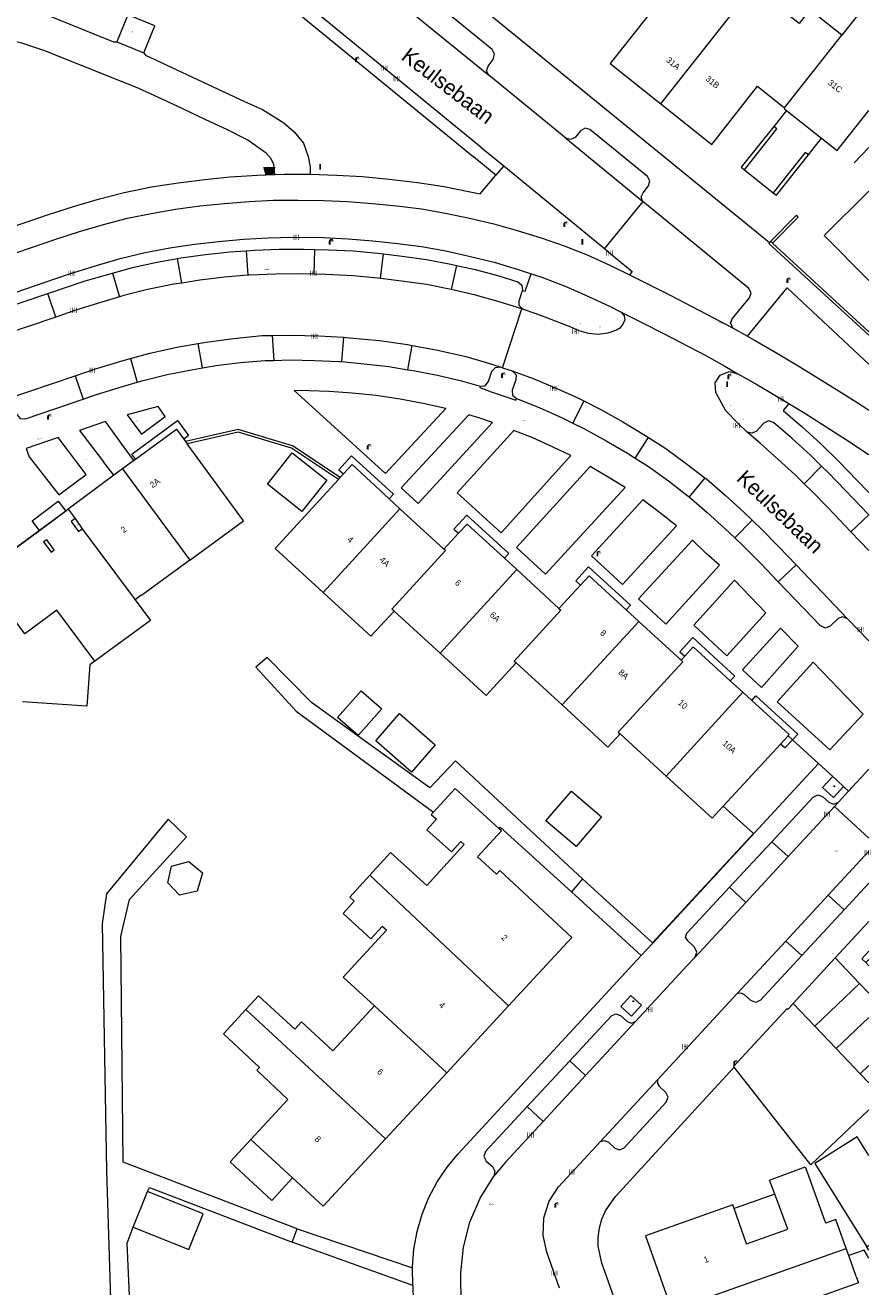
# Model space of a CAD drawing. Header units: metres. Extents: x 197457 to 198138, y 353986 to 354984.
# Tile 172 of 217: x 198069 to 198138, y 354484 to 354586. Entities that reach past the tile are written whole.
import ezdxf
from ezdxf.enums import TextEntityAlignment as Align

# ---------------------------------------------------------------- set-up
doc = ezdxf.new("R2010")
doc.units = ezdxf.units.M
doc.header["$MEASUREMENT"] = 0
for name, color, linetype, lineweight, true_color in [('afsluitpaal', 7, 'Continuous', 0, 0xde7233), ('afvalbak', 7, 'Continuous', 0, 0x6a2d14), ('elektrakast', 7, 'Continuous', 0, 0x104b6e), ('kolk', 7, 'Continuous', 0, 0x104b6e), ('lichtmast', 7, 'Continuous', 0, 0x104b6e), ('verkeersbordpaal', 7, 'Continuous', 0, 0x104b6e)]:
    doc.layers.add(name, color=color, linetype=linetype, lineweight=lineweight, true_color=true_color)
for name, color, linetype, lineweight in [('bijgebouw', 1, 'Continuous', 13), ('dakrand bijgebouw', 1, 'Continuous', 13), ('Grens gebouw op maaiveld onder overbouw', 1, 'Continuous', 13), ('grens individueel parkeervak', 7, 'Continuous', 0), ('Grens maaiveld', 253, 'Continuous', 0), ('grens WOZ object', 7, 'Continuous', 0), ('heg geen IMGeo', 7, 'Continuous', 0), ('hoofdgebouw', 1, 'Continuous', 0), ('Hoogtepunt', 7, 'Continuous', 0), ('huisnummerreeks BGT', 7, 'Continuous', 0), ('kant muur', 30, 'Continuous', 0), ('kant verharding', 7, 'Continuous', 0), ('muur breder dan 30cm', 30, 'Continuous', 0), ('openbare ruimte label tekst', 7, 'Continuous', 0), ('overbouw', 1, 'Continuous', 13), ('pand op maaiveld kenmerkpunt multivlak', 7, 'Continuous', 0), ('raster geen IMGeo', 7, 'Continuous', 0), ('schutting geen IMGeo', 7, 'Continuous', 0), ('tussenmuur', 1, 'Continuous', 13), ('vlakafsluiter', 1, 'Continuous', 0), ('waterleidingput', 132, 'Continuous', 0), ('weginrichtingselement', 7, 'Continuous', 0)]:
    doc.layers.add(name, color=color, linetype=linetype, lineweight=lineweight)
doc.styles.add('Style-STANDARD', font='STANDARD.shx')
doc.styles.add('Style-WORKING', font='WORKING.shx')

# ---------------------------------------------------------------- blocks, each defined once
blk = doc.blocks.new('afsluitpaal')
at = {"layer": 'afsluitpaal', "linetype": 'Continuous', "lineweight": 0, "true_color": 0xbd2877}
blk.add_hatch(color=232, dxfattribs=at).paths.add_polyline_path([(0.2, 0.6, 1), (-0.1, 0.6), (-0.1, 0.1), (-0.3, 0.1), (-0.3, -0.1), (0, -0.1, -0.414214), (-0.1, 0, -1), (0.1, 0, -0.414214), (0, -0.1), (0.3, -0.1), (0.3, 0.1), (0.2, 0.1)])
at = {"layer": 'afsluitpaal', "linetype": 'Continuous', "lineweight": 0, "true_color": 0x681648}
blk.add_hatch(color=219, dxfattribs=at).paths.add_polyline_path([(0.1, 0, 1), (-0.1, 0, 1)])
blk = doc.blocks.new('bak')
at = {"layer": 'afvalbak', "linetype": 'Continuous', "lineweight": 0, "true_color": 0xbd2877}
h = blk.add_hatch(color=232, dxfattribs=at)
h.paths.add_polyline_path([(-0.32, -0.28), (-0.5, 0.4), (0.5, 0.4), (0.32, -0.28)])
edge = h.paths.add_edge_path(flags=16)
edge.add_arc((0, 0), 0.1, 0, 360)
at = {"layer": 'afvalbak', "linetype": 'Continuous', "lineweight": 0, "true_color": 0x681648}
blk.add_hatch(color=219, dxfattribs=at).paths.add_polyline_path([(0.1, 0, 1), (-0.1, 0, 1)])
blk = doc.blocks.new('kolk')
at = {"layer": 'kolk', "linetype": 'Continuous', "lineweight": 0, "true_color": 0xbd2877}
for points in [[(-0.49, -0.43), (-0.49, 0), (-0.49, 0.42), (-0.4, 0.42), (-0.4, 0), (-0.4, -0.43)], [(-0.19, -0.43), (-0.19, 0), (-0.19, 0.42), (-0.11, 0.42), (-0.11, 0), (-0.11, -0.43)], [(0.11, -0.43), (0.11, 0), (0.11, 0.42), (0.19, 0.42), (0.19, 0), (0.19, -0.43)], [(0.4, -0.43), (0.4, 0), (0.4, 0.42), (0.49, 0.42), (0.49, 0), (0.49, -0.43)]]:
    blk.add_hatch(color=232, dxfattribs=at).paths.add_polyline_path(points)
at = {"layer": 'kolk', "linetype": 'Continuous', "lineweight": 0, "true_color": 0x681648}
blk.add_hatch(color=219, dxfattribs=at).paths.add_polyline_path([(0.1, 0, 1), (-0.1, 0, 1)])
blk = doc.blocks.new('kast_1')
at = {"layer": 'elektrakast', "linetype": 'Continuous', "lineweight": 0, "true_color": 0xbd2877}
h = blk.add_hatch(color=232, dxfattribs=at)
edge = h.paths.add_edge_path()
edge.add_arc((0, 0), 0.1, 0, 360)
edge.add_line((0, -0.1), (0.3, -0.1))
edge.add_line((0.3, -0.1), (0.3, 0.5))
edge.add_line((0.3, 0.5), (-0.3, 0.5))
edge.add_line((-0.3, 0.5), (-0.3, -0.1))
edge.add_line((-0.3, -0.1), (0, -0.1))
edge = h.paths.add_edge_path(flags=16)
edge.add_arc((-0.2, 0.3), 0.0607, 0, 360)
at = {"layer": 'elektrakast', "linetype": 'Continuous', "lineweight": 0, "true_color": 0x681648}
blk.add_hatch(color=219, dxfattribs=at).paths.add_polyline_path([(-0.1, 0, 1), (0.1, 0, 1)])
at = {"layer": 'elektrakast', "color": 232, "linetype": 'Continuous', "lineweight": 0, "true_color": 0xbd2877, "extrusion": (0, 0, -1)}
blk.add_solid([(-0.3, 0.6), (0.3, 0.6), (-0.3, 0.5), (0.3, 0.5)], dxfattribs=at)
blk = doc.blocks.new('lichtmast')
at = {"layer": 'lichtmast', "linetype": 'Continuous', "lineweight": 0, "true_color": 0xbd2877}
for points in [[(0.15, 0.42, -0.344151), (0.3, 0.61), (0.43, 0.64, 0.960861), (0.4, 0.79), (0.1, 0.74, 0.366629), (-0.15, 0.45), (-0.15, -0.1), (0, -0.1, -0.414214), (-0.1, 0, -1), (0.1, 0, -0.414214), (0, -0.1), (0.15, -0.1)], [(0.35, 0.55, 1), (0.3, 0.56), (0.23, 0.32, 1), (0.28, 0.31)], [(0.42, 0.58, 1), (0.38, 0.57), (0.44, 0.33, 1), (0.48, 0.34)], [(0.49, 0.61, 1), (0.45, 0.58), (0.63, 0.4, 1), (0.66, 0.43)]]:
    blk.add_hatch(color=232, dxfattribs=at).paths.add_polyline_path(points)
at = {"layer": 'lichtmast', "linetype": 'Continuous', "lineweight": 0, "true_color": 0x681648}
blk.add_hatch(color=219, dxfattribs=at).paths.add_polyline_path([(-0.1, 0, 1), (0.1, 0, 1)])
blk = doc.blocks.new('waterleidingput')
at = {"layer": 'waterleidingput', "linetype": 'Continuous', "lineweight": 0, "true_color": 0x248bcb}
h = blk.add_hatch(color=142, dxfattribs=at)
edge = h.paths.add_edge_path()
edge.add_spline(control_points=[(0.4, 0), (0.4, 0), (0.4, 0.1), (0.4, 0.2), (0.3, 0.3), (0.1, 0.3), (0, 0.3), (-0.2, 0.3), (-0.3, 0.2), (-0.4, 0.1), (-0.4, 0.1), (-0.4, -0.1), (-0.4, -0.1), (-0.3, -0.2), (-0.3, -0.3), (-0.1, -0.3), (0, -0.3), (0.3, -0.3), (0.4, -0.2), (0.4, -0.1), (0.4, 0), (0.4, 0)], knot_values=[0, 0, 0, 0, 0.060484, 0.060484, 0.178041, 0.178041, 0.295599, 0.295599, 0.413157, 0.413157, 0.498623, 0.498623, 0.584089, 0.584089, 0.669555, 0.669555, 0.808438, 0.808438, 0.94732, 0.94732, 1, 1, 1, 1], degree=3, periodic=0)
edge = h.paths.add_edge_path(flags=16)
edge.add_ellipse((0, 0), major_axis=(0.392, 0), ratio=0.689655, start_angle=0, end_angle=360)
for points in [[(-0.1, -0.1, -0.141608), (-0.1, 0), (-0.1, -0.1), (-0.2, 0.2), (-0.2, 0.2), (-0.1, -0.2), (-0.1, -0.2)], [(0, 0.2), (0, 0.2), (-0.1, 0.1, -0.269854), (0, 0.1)], [(0.2, 0.2), (0.2, 0.2), (0.1, -0.1), (0.1, 0, -0.141608), (0, -0.1), (0.1, -0.2), (0.1, -0.2)]]:
    blk.add_hatch(color=142, dxfattribs=at).paths.add_polyline_path(points)
at = {"layer": 'waterleidingput', "linetype": 'Continuous', "lineweight": 0, "true_color": 0x104b6e}
blk.add_hatch(color=156, dxfattribs=at).paths.add_polyline_path([(0.1, 0, 1), (-0.1, 0, 1)])
blk = doc.blocks.new('paal')
at = {"layer": 'verkeersbordpaal', "linetype": 'Continuous', "lineweight": 0, "true_color": 0xbd2877}
blk.add_hatch(color=232, dxfattribs=at).paths.add_polyline_path([(0.15, 0.8), (-0.15, 0.8), (-0.15, -0.1), (0, -0.1, -0.414214), (-0.1, 0, -1), (0.1, 0, -0.414214), (0, -0.1), (0.15, -0.1)])
at = {"layer": 'verkeersbordpaal', "linetype": 'Continuous', "lineweight": 0, "true_color": 0x681648}
blk.add_hatch(color=219, dxfattribs=at).paths.add_polyline_path([(-0.1, 0, 1), (0.1, 0, 1)])

msp = doc.modelspace()

# ---------------------------------------------------------------- linework, layer by layer
at = {"layer": 'bijgebouw', "linetype": 'Continuous', "lineweight": 13}
msp.add_line((198078.13, 354488.629), (198079.285, 354491.526), dxfattribs=at)
at = {"layer": 'bijgebouw', "linetype": 'Continuous', "lineweight": 13, "flags": 128}
msp.add_lwpolyline([(198078.13, 354488.629), (198082.643, 354486.83), (198083.798, 354489.726), (198079.285, 354491.526)], dxfattribs=at)
at = {"layer": 'dakrand bijgebouw', "linetype": 'Continuous', "lineweight": 13, "flags": 128}
msp.add_lwpolyline([(198137.766, 354494.46), (198136.825, 354495.961), (198133.375, 354493.807), (198137.598, 354487.047)], dxfattribs=at)
at = {"layer": 'Grens gebouw op maaiveld onder overbouw', "linetype": 'Continuous', "lineweight": 13, "flags": 128}
msp.add_lwpolyline([(198075.026, 354534.536), (198071.922, 354538.682), (198069.347, 354536.754), (198067.452, 354539.347), (198065.043, 354537.566), (198063.351, 354539.868)], dxfattribs=at)
at = {"layer": 'grens individueel parkeervak', "linetype": 'Continuous', "lineweight": 0}
for p, q in [((198100.777, 354587.094), (198106.949, 354582.046)), ((198113.187, 354576.945), (198119.402, 354571.847)), ((198082.059, 354565.203), (198081.707, 354567.186)), ((198087.289, 354567.813), (198087.407, 354565.835)), ((198092.837, 354567.931), (198092.781, 354565.92)), ((198098.182, 354565.58), (198098.421, 354567.575)), ((198104.347, 354566.634), (198103.913, 354564.667)), ((198076.446, 354566.007), (198077.004, 354564.08)), ((198066.056, 354562.606), (198071.204, 354564.354)), ((198071.841, 354562.446), (198071.204, 354564.354)), ((198109.775, 354563.063), (198109.629, 354563.109)), ((198071.841, 354562.446), (198066.692, 354560.702)), ((198083.732, 354558.325), (198083.39, 354560.294)), ((198089.391, 354560.947), (198089.515, 354558.931)), ((198095.173, 354560.801), (198095.021, 354558.833)), ((198100.398, 354558.176), (198100.751, 354560.143)), ((198077.91, 354559.078), (198078.447, 354557.151)), ((198108.849, 354558.072), (198109.154, 354557.961)), ((198067.678, 354555.725), (198073.434, 354557.683)), ((198073.434, 354557.683), (198074.067, 354555.797)), ((198114.658, 354555.644), (198113.777, 354553.842)), ((198118.823, 354550.998), (198119.898, 354552.681)), ((198132.531, 354548.921), (198133.94, 354550.344)), ((198124.472, 354549.41), (198123.198, 354547.856)), ((198126.898, 354544.542), (198128.297, 354545.976)), ((198137.753, 354546.403), (198136.312, 354545.026)), ((198137.766, 354543.503), (198136.312, 354545.026)), ((198131.863, 354542.356), (198130.424, 354540.978)), ((198131.863, 354542.356), (198136.036, 354537.973)), ((198131.216, 354518.691), (198134.978, 354522.758)), ((198135.307, 354523.114), (198134.978, 354522.758)), ((198126.48, 354516.221), (198129.889, 354519.897)), ((198129.889, 354519.897), (198131.216, 354518.691)), ((198137.766, 354519.131), (198134.463, 354515.559)), ((198131.216, 354518.691), (198127.782, 354514.978)), ((198127.782, 354514.978), (198126.48, 354516.221)), ((198134.463, 354515.559), (198131.026, 354511.842)), ((198135.764, 354514.364), (198134.463, 354515.559)), ((198127.782, 354514.978), (198123.648, 354510.508)), ((198135.764, 354514.364), (198132.337, 354510.659)), ((198131.026, 354511.842), (198127.085, 354507.58)), ((198131.026, 354511.842), (198132.337, 354510.659)), ((198135.032, 354510.48), (198131.631, 354506.78)), ((198135.032, 354510.48), (198137.015, 354508.41)), ((198133.391, 354504.935), (198137.015, 354508.41)), ((198137.015, 354508.41), (198137.766, 354507.626)), ((198133.391, 354504.935), (198131.631, 354506.78)), ((198114.807, 354500.935), (198118.857, 354505.31)), ((198135.115, 354503.126), (198133.391, 354504.935)), ((198137.766, 354505.647), (198135.115, 354503.126)), ((198137.061, 354501.085), (198135.115, 354503.126)), ((198113.513, 354502.142), (198110.073, 354498.431)), ((198114.807, 354500.935), (198113.513, 354502.142)), ((198137.061, 354501.085), (198137.766, 354501.755)), ((198111.361, 354497.211), (198114.807, 354500.935)), ((198137.766, 354500.346), (198137.061, 354501.085)), ((198120.657, 354500.628), (198115.997, 354495.588)), ((198110.073, 354498.431), (198111.361, 354497.211))]:
    msp.add_line(p, q, dxfattribs=at)
at = {"layer": 'grens individueel parkeervak', "linetype": 'Continuous', "lineweight": 0, "flags": 128}
for points in [[(198106.949, 354582.046), (198106.78, 354582.413), (198106.897, 354582.799), (198107.32, 354583.336), (198107.425, 354583.75), (198107.226, 354584.128), (198102.594, 354587.898), (198102.184, 354588.03), (198101.816, 354587.805), (198101.376, 354587.285), (198101.111, 354587.082), (198100.777, 354587.094)], [(198119.402, 354571.847), (198119.306, 354572.204), (198119.467, 354572.524), (198119.901, 354573.081), (198120.014, 354573.48), (198119.809, 354573.84), (198115.149, 354577.642), (198114.756, 354577.769), (198114.402, 354577.555), (198113.943, 354577.015), (198113.578, 354576.841), (198113.187, 354576.945)], [(198076.446, 354566.007), (198078.07, 354566.454), (198080.04, 354566.893), (198081.707, 354567.186)], [(198081.707, 354567.186), (198081.996, 354567.237), (198083.991, 354567.508), (198085.962, 354567.719), (198087.289, 354567.813)], [(198087.289, 354567.813), (198087.962, 354567.86), (198089.966, 354567.95), (198091.958, 354567.955), (198092.837, 354567.931)], [(198092.837, 354567.931), (198093.966, 354567.901), (198095.97, 354567.814), (198097.967, 354567.63), (198098.421, 354567.575)], [(198098.421, 354567.575), (198099.935, 354567.392), (198101.917, 354567.104), (198103.871, 354566.745), (198104.347, 354566.634)], [(198104.347, 354566.634), (198105.838, 354566.287), (198107.773, 354565.782), (198109.31, 354565.3), (198109.634, 354565.034), (198109.679, 354564.609)], [(198071.204, 354564.354), (198074.222, 354565.368), (198076.446, 354566.007)], [(198082.059, 354565.203), (198081.413, 354565.106), (198079.288, 354564.682), (198077.366, 354564.187), (198077.004, 354564.08)], [(198087.407, 354565.835), (198085.532, 354565.68), (198083.517, 354565.423), (198082.059, 354565.203)], [(198092.781, 354565.92), (198091.729, 354565.938), (198089.688, 354565.922), (198087.534, 354565.845), (198087.407, 354565.835)], [(198098.182, 354565.58), (198097.993, 354565.604), (198095.924, 354565.787), (198093.783, 354565.903), (198092.781, 354565.92)], [(198103.913, 354564.667), (198101.896, 354565.082), (198100.101, 354565.336), (198098.182, 354565.58)], [(198109.629, 354563.109), (198107.808, 354563.682), (198105.867, 354564.229), (198103.913, 354564.667)], [(198109.775, 354563.063), (198109.424, 354563.391), (198109.42, 354563.746), (198109.679, 354564.609)], [(198077.004, 354564.08), (198075.313, 354563.579), (198073.484, 354563.002), (198071.841, 354562.446)], [(198077.91, 354559.078), (198079.476, 354559.504), (198081.792, 354560.02), (198083.39, 354560.294)], [(198083.39, 354560.294), (198084.053, 354560.407), (198086.258, 354560.7), (198088.587, 354560.937), (198089.391, 354560.947)], [(198089.391, 354560.947), (198090.912, 354560.967), (198093.18, 354560.928), (198095.173, 354560.801)], [(198095.173, 354560.801), (198095.662, 354560.77), (198098.081, 354560.533), (198100.359, 354560.217), (198100.751, 354560.143)], [(198100.751, 354560.143), (198102.688, 354559.775), (198105.08, 354559.235), (198106.667, 354558.798), (198107.886, 354558.401)], [(198073.434, 354557.683), (198075.001, 354558.216), (198077.312, 354558.915), (198077.91, 354559.078)], [(198078.447, 354557.151), (198078.927, 354557.287), (198080.867, 354557.772), (198082.847, 354558.175), (198083.732, 354558.325)], [(198083.732, 354558.325), (198084.822, 354558.509), (198086.823, 354558.751), (198088.825, 354558.908), (198089.515, 354558.931)], [(198089.515, 354558.931), (198090.834, 354558.974), (198092.835, 354558.928), (198094.843, 354558.85), (198095.021, 354558.833)], [(198095.021, 354558.833), (198096.859, 354558.662), (198098.844, 354558.437), (198100.398, 354558.176)], [(198100.398, 354558.176), (198100.816, 354558.106), (198102.789, 354557.725), (198104.751, 354557.263), (198106.258, 354556.83)], [(198106.258, 354556.83), (198106.672, 354556.879), (198106.943, 354557.21), (198107.204, 354558.054), (198107.493, 354558.356), (198107.886, 354558.401)], [(198108.849, 354558.072), (198109.168, 354557.76), (198109.141, 354557.353), (198108.845, 354556.528), (198108.876, 354556.121), (198109.198, 354555.826)], [(198109.154, 354557.961), (198110.538, 354557.455), (198112.294, 354556.735), (198114.106, 354555.924), (198114.658, 354555.644)], [(198074.067, 354555.797), (198075.08, 354556.143), (198076.992, 354556.74), (198078.447, 354557.151)], [(198067.678, 354555.725), (198068.092, 354555.704), (198068.374, 354555.378), (198068.682, 354554.534), (198068.961, 354554.222), (198069.391, 354554.198), (198074.067, 354555.797)], [(198109.198, 354555.826), (198111.038, 354555.096), (198112.896, 354554.284), (198113.777, 354553.842)], [(198114.658, 354555.644), (198115.972, 354554.979), (198117.818, 354553.944), (198119.603, 354552.871), (198119.898, 354552.681)], [(198133.94, 354550.344), (198133.022, 354551.235), (198131.558, 354552.596), (198130.036, 354553.893), (198129.631, 354554.034), (198129.245, 354553.836), (198128.62, 354553.172), (198128.276, 354553.026), (198127.913, 354553.122)], [(198113.777, 354553.842), (198114.71, 354553.374), (198116.47, 354552.407), (198118.193, 354551.397), (198118.823, 354550.998)], [(198132.531, 354548.921), (198131.795, 354549.644), (198130.383, 354550.932), (198128.993, 354552.178), (198127.913, 354553.122)], [(198119.898, 354552.681), (198121.299, 354551.779), (198122.989, 354550.55), (198124.472, 354549.41)], [(198118.823, 354550.998), (198119.893, 354550.32), (198121.521, 354549.15), (198123.116, 354547.926), (198123.198, 354547.856)], [(198137.753, 354546.403), (198135.854, 354548.4), (198134.463, 354549.836), (198133.94, 354550.344)], [(198124.472, 354549.41), (198124.594, 354549.316), (198126.111, 354548), (198127.638, 354546.614), (198128.297, 354545.976)], [(198136.312, 354545.026), (198134.455, 354546.972), (198133.171, 354548.294), (198132.531, 354548.921)], [(198123.198, 354547.856), (198124.641, 354546.633), (198126.121, 354545.275), (198126.898, 354544.542)], [(198128.297, 354545.976), (198129.082, 354545.216), (198130.444, 354543.847), (198131.863, 354542.356)], [(198137.766, 354546.39), (198137.753, 354546.403)], [(198126.898, 354544.542), (198127.584, 354543.894), (198129.004, 354542.461), (198130.424, 354540.978)], [(198136.036, 354537.973), (198135.642, 354538.139), (198135.285, 354537.993), (198134.642, 354537.367), (198134.243, 354537.224), (198133.851, 354537.401), (198130.424, 354540.978)], [(198129.889, 354519.897), (198133.245, 354523.516), (198133.63, 354523.693), (198134.003, 354523.563), (198134.545, 354523.085), (198134.923, 354522.93), (198135.307, 354523.114)], [(198123.648, 354510.508), (198123.817, 354510.942), (198123.631, 354511.335), (198123.081, 354511.85), (198122.911, 354512.157), (198123.006, 354512.475), (198126.48, 354516.221)], [(198135.764, 354514.364), (198137.766, 354516.528)], [(198132.337, 354510.659), (198128.994, 354507.044), (198128.603, 354506.864), (198128.2, 354507.014), (198127.696, 354507.483), (198127.405, 354507.625), (198127.085, 354507.58)], [(198113.513, 354502.142), (198116.892, 354505.786), (198117.255, 354505.953), (198117.63, 354505.816), (198118.148, 354505.339), (198118.497, 354505.194), (198118.857, 354505.31)], [(198115.997, 354495.588), (198116.337, 354495.664), (198116.655, 354495.523), (198117.181, 354495.046), (198117.56, 354494.909), (198117.925, 354495.079), (198121.345, 354498.781), (198121.491, 354499.175), (198121.315, 354499.556), (198120.815, 354500.018), (198120.646, 354500.3), (198120.657, 354500.628)], [(198110.073, 354498.431), (198106.695, 354494.788), (198106.547, 354494.377), (198106.741, 354493.986), (198107.246, 354493.552), (198107.45, 354493.185), (198107.363, 354492.774)], [(198111.361, 354497.211), (198108.296, 354493.9), (198107.363, 354492.774)]]:
    msp.add_lwpolyline(points, dxfattribs=at)
at = {"layer": 'Grens maaiveld', "linetype": 'Continuous', "lineweight": 0}
for p, q in [((198119.443, 354571.813), (198116.322, 354567.99)), ((198129.801, 354568.569), (198129.717, 354568.484)), ((198129.955, 354568.427), (198129.801, 354568.569)), ((198108.076, 354558.336), (198109.629, 354563.109)), ((198134.978, 354522.758), (198137.766, 354520.182)), ((198133.065, 354493.684), (198126.851, 354501.629)), ((198137.766, 354498.151), (198133.065, 354493.684))]:
    msp.add_line(p, q, dxfattribs=at)
at = {"layer": 'Grens maaiveld', "linetype": 'Continuous', "lineweight": 0, "flags": 128}
for points in [[(198129.717, 354568.484), (198129.653, 354568.419), (198137.766, 354560.969)], [(198137.766, 354561.254), (198129.955, 354568.427)], [(198094.918, 354549.439), (198091.042, 354551.998), (198086.645, 354553.33), (198082.377, 354552.345)], [(198094.775, 354549.282), (198090.952, 354551.806), (198086.638, 354553.113), (198082.512, 354552.161)]]:
    msp.add_lwpolyline(points, dxfattribs=at)
at = {"layer": 'grens WOZ object', "linetype": 'Continuous', "lineweight": 0}
for p, q in [((198131.087, 354579.198), (198130.074, 354577.89)), ((198131.087, 354579.198), (198133.929, 354576.943)), ((198130.074, 354577.89), (198127.417, 354574.588)), ((198132.869, 354575.601), (198133.929, 354576.943)), ((198130.272, 354572.323), (198132.869, 354575.601)), ((198127.417, 354574.588), (198127.678, 354574.395)), ((198127.678, 354574.395), (198130.013, 354572.52)), ((198130.013, 354572.52), (198130.272, 354572.323)), ((198089.007, 354548.904), (198091.026, 354551.436)), ((198091.026, 354551.436), (198093.827, 354549.203)), ((198091.808, 354546.671), (198089.007, 354548.904)), ((198093.827, 354549.203), (198091.808, 354546.671)), ((198072.655, 354546.708), (198070.525, 354545.142)), ((198094.697, 354529.974), (198096.613, 354532.142)), ((198096.613, 354532.142), (198098.283, 354530.666)), ((198098.283, 354530.666), (198096.366, 354528.498)), ((198096.366, 354528.498), (198094.697, 354529.974)), ((198130.59, 354527.811), (198131.214, 354528.49)), ((198111.59, 354521.597), (198113.653, 354524.005)), ((198113.653, 354524.005), (198116.089, 354521.918)), ((198114.026, 354519.51), (198111.59, 354521.597)), ((198116.089, 354521.918), (198114.026, 354519.51)), ((198081.218, 354517.925), (198082.648, 354518.288)), ((198082.648, 354518.288), (198083.748, 354517.369)), ((198080.934, 354516.572), (198081.218, 354517.925)), ((198083.748, 354517.369), (198083.322, 354515.895)), ((198081.867, 354515.572), (198080.934, 354516.572)), ((198083.322, 354515.895), (198081.867, 354515.572)), ((198091.045, 354492.635), (198087.672, 354495.758)), ((198130.139, 354491.33), (198126.842, 354490.146)), ((198131.191, 354488.481), (198130.139, 354491.33)), ((198127.844, 354487.299), (198126.842, 354490.146)), ((198127.844, 354487.299), (198131.191, 354488.481)), ((198137.598, 354487.047), (198137.766, 354487.152))]:
    msp.add_line(p, q, dxfattribs=at)
at = {"layer": 'grens WOZ object', "linetype": 'Continuous', "lineweight": 0, "flags": 128}
for points in [[(198078.322, 354550.916), (198078.008, 354551.324), (198081.722, 354554.065), (198082.622, 354552.825), (198082.233, 354552.541)], [(198078.322, 354550.916), (198081.631, 354553.364), (198082.233, 354552.541)], [(198098.885, 354547.698), (198099.239, 354548.084), (198095.837, 354551.202), (198094.79, 354550.045), (198095.177, 354549.722)], [(198098.885, 354547.698), (198095.865, 354550.474), (198095.177, 354549.722)], [(198070.525, 354545.142), (198069.942, 354545.915), (198072.054, 354547.506), (198072.655, 354546.708)], [(198108.218, 354542.878), (198108.577, 354543.27), (198105.175, 354546.388), (198104.128, 354545.231), (198104.506, 354544.916)], [(198104.506, 354544.916), (198105.19, 354545.658), (198108.218, 354542.878)], [(198118.099, 354538.7), (198118.447, 354539.08), (198115.045, 354542.198), (198113.998, 354541.041), (198114.396, 354540.71)], [(198114.396, 354540.71), (198115.087, 354541.458), (198118.099, 354538.7)], [(198126.529, 354532.94), (198126.888, 354533.331), (198123.486, 354536.449), (198122.439, 354535.292), (198122.848, 354534.952)], [(198126.529, 354532.94), (198123.519, 354535.694), (198122.848, 354534.952)], [(198128.27, 354531.347), (198128.592, 354531.735), (198132.01, 354528.611), (198131.578, 354528.159)], [(198131.214, 354528.49), (198131.296, 354528.579), (198128.27, 354531.347)], [(198097.787, 354528.071), (198099.717, 354530.289), (198102.611, 354527.764), (198100.684, 354525.55), (198097.787, 354528.071)], [(198131.578, 354528.159), (198130.949, 354527.5), (198130.59, 354527.811)], [(198087.672, 354495.758), (198085.983, 354493.934), (198089.356, 354490.811), (198091.045, 354492.635)], [(198137.766, 354486.775), (198137.598, 354487.047)]]:
    msp.add_lwpolyline(points, dxfattribs=at)
at = {"layer": 'heg geen IMGeo', "linetype": 'Continuous', "lineweight": 0, "flags": 128}
msp.add_lwpolyline([(198137.766, 354486.133), (198137.379, 354486.767), (198136.138, 354486.343)], dxfattribs=at)
at = {"layer": 'hoofdgebouw', "linetype": 'Continuous', "lineweight": 0}
for p, q in [((198082.233, 354552.541), (198082.377, 354552.345)), ((198082.377, 354552.345), (198082.512, 354552.161)), ((198078.172, 354550.805), (198077.26, 354550.131)), ((198078.172, 354550.805), (198078.322, 354550.916)), ((198077.26, 354550.131), (198076.559, 354549.609)), ((198076.559, 354549.609), (198072.865, 354546.862)), ((198094.775, 354549.282), (198094.918, 354549.439)), ((198095.177, 354549.722), (198094.918, 354549.439)), ((198072.865, 354546.862), (198073.423, 354546.097)), ((198099.75, 354546.902), (198098.885, 354547.698)), ((198103.315, 354543.625), (198099.75, 354546.902)), ((198073.423, 354546.097), (198074, 354545.28)), ((198074, 354545.28), (198078.28, 354539.524)), ((198103.315, 354543.625), (198104.506, 354544.916)), ((198108.218, 354542.878), (198109.216, 354541.962)), ((198112.645, 354538.814), (198109.216, 354541.962)), ((198112.645, 354538.814), (198114.396, 354540.71)), ((198099.272, 354538.605), (198103.004, 354535.184)), ((198118.099, 354538.7), (198119.115, 354537.769)), ((198122.55, 354534.623), (198119.115, 354537.769)), ((198122.848, 354534.952), (198122.55, 354534.623)), ((198109.164, 354534.414), (198112.889, 354530.991)), ((198127.544, 354532.012), (198126.529, 354532.94)), ((198128.27, 354531.347), (198127.544, 354532.012)), ((198117.599, 354528.641), (198121.333, 354525.224)), ((198125.959, 354522.776), (198130.59, 354527.811)), ((198101.938, 354516.351), (198104.95, 354519.664)), ((198104.95, 354519.664), (198104.686, 354519.906)), ((198106.042, 354518.662), (198107.571, 354517.263)), ((198098.648, 354512.719), (198098.306, 354513.029)), ((198137.513, 354510.104), (198137.766, 354510.342)), ((198137.766, 354509.836), (198137.513, 354510.104)), ((198087.262, 354506.295), (198085.447, 354504.332)), ((198097.685, 354506.58), (198094.318, 354502.942)), ((198103.539, 354501.163), (198108.563, 354506.591)), ((198088.371, 354501.602), (198085.447, 354504.332)), ((198088.371, 354501.602), (198088.148, 354501.361)), ((198090.674, 354499.003), (198088.148, 354501.361)), ((198098.588, 354495.815), (198103.539, 354501.163)), ((198087.672, 354495.758), (198090.674, 354499.003)), ((198132.732, 354493.196), (198134.21, 354489.127)), ((198134.21, 354489.127), (198134.268, 354488.968)), ((198136.138, 354486.343), (198135.932, 354486.92)), ((198136.743, 354484.651), (198136.138, 354486.343))]:
    msp.add_line(p, q, dxfattribs=at)
at = {"layer": 'hoofdgebouw', "linetype": 'Continuous', "lineweight": 0, "flags": 128}
for points in [[(198118.127, 354589.556), (198120.499, 354587.677), (198116.785, 354583.001), (198120.911, 354579.723)], [(198135.579, 354585.307), (198132.988, 354587.356), (198132.11, 354586.236), (198128.367, 354589.186)], [(198137.766, 354588.054), (198135.579, 354585.307)], [(198120.911, 354579.723), (198125.038, 354576.445), (198128.748, 354581.154), (198130.935, 354579.411)], [(198130.935, 354579.411), (198130.891, 354579.353), (198131.087, 354579.198)], [(198133.929, 354576.943), (198135.197, 354575.951), (198137.766, 354579.191)], [(198137.766, 354565.417), (198134.155, 354569.045), (198137.766, 354572.644)], [(198082.727, 354542.74), (198087.072, 354545.93), (198082.512, 354552.161)], [(198093.521, 354540.12), (198089.646, 354543.678), (198094.775, 354549.282)], [(198082.727, 354542.74), (198078.801, 354539.857), (198078.777, 354539.889), (198078.28, 354539.524)], [(198093.521, 354540.12), (198097.395, 354536.561), (198099.272, 354538.605)], [(198075.026, 354534.536), (198074.611, 354534.231), (198074.355, 354530.878), (198069.151, 354531.247)], [(198103.004, 354535.184), (198106.735, 354531.764), (198109.164, 354534.414)], [(198112.889, 354530.991), (198116.614, 354527.569), (198117.599, 354528.641)], [(198107.765, 354520.963), (198104.229, 354524.207), (198102.474, 354522.295)], [(198121.333, 354525.224), (198125.068, 354521.807), (198125.959, 354522.776)], [(198102.474, 354522.295), (198102.295, 354522.1), (198102.712, 354521.717)], [(198104.686, 354519.906), (198103.933, 354519.067), (198101.939, 354520.857), (198102.712, 354521.717)], [(198106.042, 354518.662), (198107.976, 354520.769), (198107.765, 354520.963)], [(198097.308, 354517.198), (198098.973, 354519.036), (198101.938, 354516.351)], [(198097.308, 354517.198), (198095.683, 354515.404), (198096.051, 354515.071)], [(198108.563, 354506.591), (198113.697, 354512.137), (198107.841, 354517.555), (198107.571, 354517.263)], [(198098.306, 354513.029), (198097.384, 354512.021), (198095.14, 354514.074), (198096.051, 354515.071)], [(198097.685, 354506.58), (198095.15, 354508.922), (198098.648, 354512.719)], [(198091.23, 354504.695), (198088.293, 354507.41), (198087.262, 354506.295)], [(198091.23, 354504.695), (198091.772, 354505.284), (198094.318, 354502.942)], [(198098.588, 354495.815), (198093.522, 354490.342), (198091.045, 354492.635)], [(198130.139, 354491.33), (198129.722, 354492.46), (198132.612, 354493.527), (198132.732, 354493.196)], [(198126.842, 354490.146), (198126.732, 354490.457), (198119.653, 354487.949), (198121.784, 354481.915)], [(198135.932, 354486.92), (198135.095, 354489.264), (198134.268, 354488.968)], [(198136.743, 354484.651), (198136.928, 354484.135), (198133.144, 354482.783), (198133.262, 354482.454), (198129.966, 354481.276)]]:
    msp.add_lwpolyline(points, dxfattribs=at)
at = {"layer": 'kant muur', "linetype": 'Continuous', "lineweight": 0}
for p, q in [((198129.801, 354568.569), (198129.717, 354568.484)), ((198129.955, 354568.427), (198129.801, 354568.569))]:
    msp.add_line(p, q, dxfattribs=at)
at = {"layer": 'kant muur', "linetype": 'Continuous', "lineweight": 0, "flags": 128}
for points in [[(198129.717, 354568.484), (198129.653, 354568.419), (198137.766, 354560.969)], [(198137.766, 354561.254), (198129.955, 354568.427)], [(198094.918, 354549.439), (198091.042, 354551.998), (198086.645, 354553.33), (198082.377, 354552.345)], [(198094.775, 354549.282), (198090.952, 354551.806), (198086.638, 354553.113), (198082.512, 354552.161)]]:
    msp.add_lwpolyline(points, dxfattribs=at)
at = {"layer": 'kant verharding', "linetype": 'Continuous', "lineweight": 0}
for p, q in [((198082.693, 354594.292), (198105.689, 354575.464)), ((198076.796, 354584.759), (198078.976, 354583.876)), ((198113.187, 354576.945), (198106.949, 354582.046)), ((198107.538, 354573.957), (198105.689, 354575.464)), ((198106.327, 354576.205), (198108.162, 354574.697)), ((198108.162, 354574.697), (198116.322, 354567.99)), ((198119.443, 354571.813), (198119.402, 354571.847)), ((198120.345, 354571.073), (198119.443, 354571.813)), ((198116.322, 354567.99), (198117.207, 354567.263)), ((198110.705, 354562.731), (198109.775, 354563.063)), ((198126.763, 354561.532), (198127.918, 354560.891)), ((198107.886, 354558.401), (198108.076, 354558.336)), ((198108.076, 354558.336), (198108.849, 354558.072)), ((198078.172, 354550.805), (198077.373, 354551.914)), ((198076.559, 354549.609), (198075.727, 354550.693)), ((198070.525, 354545.142), (198072.865, 354546.862)), ((198063.351, 354539.868), (198070.525, 354545.142)), ((198137.766, 354536.177), (198136.036, 354537.973)), ((198131.578, 354528.159), (198131.214, 354528.49)), ((198133.683, 354526.245), (198131.578, 354528.159)), ((198131.723, 354524.113), (198133.683, 354526.245)), ((198136.124, 354524.003), (198137.766, 354525.777)), ((198134.843, 354525.177), (198135.712, 354524.371)), ((198120.242, 354511.675), (198131.723, 354524.113)), ((198136.124, 354524.003), (198135.307, 354523.114)), ((198120.213, 354511.702), (198114.539, 354516.894)), ((198113.667, 354515.824), (198119.31, 354510.666)), ((198135.032, 354510.48), (198137.766, 354513.433)), ((198120.242, 354511.675), (198119.31, 354510.666)), ((198120.242, 354511.675), (198120.213, 354511.702)), ((198123.648, 354510.508), (198123.02, 354509.83)), ((198123.02, 354509.83), (198118.857, 354505.31)), ((198127.085, 354507.58), (198120.657, 354500.628)), ((198124.585, 354499.151), (198126.851, 354501.629)), ((198079.285, 354491.526), (198079.444, 354491.861)), ((198079.444, 354491.861), (198091.008, 354487.43)), ((198091.427, 354488.52), (198100.769, 354485.353)), ((198100.805, 354483.907), (198091.008, 354487.43)), ((198100.805, 354483.907), (198100.769, 354485.353)), ((198100.805, 354483.907), (198101.242, 354456.753))]:
    msp.add_line(p, q, dxfattribs=at)
at = {"layer": 'kant verharding', "linetype": 'Continuous', "lineweight": 0, "flags": 128}
for points in [[(198106.327, 354576.205), (198061.791, 354612.65), (198057.83, 354615.991), (198054.083, 354619.584), (198050.571, 354623.409), (198047.317, 354627.441)], [(198086.385, 354607.385), (198088.471, 354605.628), (198086.764, 354603.531), (198129.717, 354568.484)], [(198070.329, 354587.22), (198070.726, 354587.125), (198076.538, 354584.75), (198076.796, 354584.759)], [(198078.976, 354583.876), (198079.888, 354586.048), (198077.696, 354586.95), (198076.796, 354584.759)], [(198089.601, 354574), (198089.525, 354574.809), (198089.304, 354575.283), (198088.895, 354575.743), (198087.408, 354576.784), (198085.725, 354577.647), (198084.011, 354578.435), (198082.2, 354579.312), (198080.47, 354580.118), (198078.583, 354580.969), (198070.955, 354584.03), (198069.093, 354584.641), (198067.471, 354585.064), (198065.37, 354585.211), (198063.509, 354585.038), (198061.459, 354584.825), (198059.25, 354584.685), (198056.993, 354584.698), (198054.635, 354584.791), (198052.41, 354584.909), (198050.24, 354585.103), (198048.241, 354585.345), (198046.305, 354585.896), (198044.728, 354586.522)], [(198078.976, 354583.876), (198079.112, 354583.684), (198087.145, 354579.911), (198088.597, 354579.263), (198090.332, 354578.198), (198091.184, 354577.468), (198091.929, 354576.532), (198092.324, 354575.462), (198092.478, 354574.617), (198092.483, 354574.02)], [(198044.263, 354568.846), (198045.164, 354567.573), (198046.423, 354566.901), (198048.065, 354566.27), (198049.82, 354565.828), (198051.772, 354565.58), (198053.683, 354565.558), (198055.479, 354565.72), (198057.212, 354566.054), (198058.837, 354566.52), (198071.328, 354570.776), (198073.279, 354571.413), (198075.402, 354572.019), (198077.39, 354572.544), (198079.608, 354572.998), (198081.767, 354573.321), (198083.923, 354573.601), (198085.99, 354573.818), (198088.213, 354573.952), (198089.601, 354574)], [(198089.601, 354574), (198090.384, 354574.027), (198092.483, 354574.02)], [(198092.483, 354574.02), (198094.632, 354573.953), (198096.714, 354573.829), (198098.883, 354573.63), (198101.183, 354573.363), (198103.348, 354573.021), (198105.302, 354572.634), (198106.248, 354572.426), (198107.538, 354573.957)], [(198059.543, 354564.558), (198069.962, 354568.12), (198071.863, 354568.755), (198073.782, 354569.372), (198075.707, 354569.942), (198077.654, 354570.45), (198079.582, 354570.852), (198081.562, 354571.188), (198083.528, 354571.453), (198085.521, 354571.663), (198087.521, 354571.816), (198089.513, 354571.911), (198091.512, 354571.933), (198093.544, 354571.902), (198095.492, 354571.801), (198097.495, 354571.664), (198099.504, 354571.475), (198101.496, 354571.219), (198103.448, 354570.878), (198105.396, 354570.472), (198107.36, 354570.012), (198109.261, 354569.469), (198111.196, 354568.872), (198113.069, 354568.224), (198114.923, 354567.485), (198116.758, 354566.647), (198118.35, 354565.866)], [(198126.763, 354561.532), (198126.551, 354561.936), (198126.678, 354562.299), (198128.089, 354564.003), (198128.222, 354564.403), (198128.02, 354564.783), (198120.345, 354571.073)], [(198060.608, 354561.691), (198070.992, 354565.279), (198072.884, 354565.923), (198075.236, 354566.657), (198077.173, 354567.21), (198079.102, 354567.688), (198081.084, 354568.058), (198083.083, 354568.36), (198085.05, 354568.58), (198087.062, 354568.769), (198089.059, 354568.878), (198091.066, 354568.923), (198093.517, 354568.887), (198095.546, 354568.786), (198097.549, 354568.627), (198099.545, 354568.413), (198101.494, 354568.155), (198103.464, 354567.803), (198105.458, 354567.363), (198107.386, 354566.893), (198109.345, 354566.3), (198110.384, 354565.958)], [(198117.207, 354567.263), (198118.574, 354566.139), (198118.35, 354565.866)], [(198109.679, 354564.609), (198109.913, 354564.538), (198110.384, 354565.958)], [(198110.384, 354565.958), (198111.261, 354565.67), (198113.14, 354564.956), (198114.98, 354564.145), (198116.783, 354563.287), (198117.684, 354562.841)], [(198118.35, 354565.866), (198121.645, 354564.214), (198123.406, 354563.307), (198125.216, 354562.358), (198126.763, 354561.532)], [(198127.918, 354560.891), (198131.15, 354564.815), (198137.766, 354558.634)], [(198117.684, 354562.841), (198117.931, 354562.552), (198117.975, 354562.226), (198117.833, 354561.869), (198117.583, 354561.553), (198117.32, 354561.368), (198116.605, 354561.125), (198115.815, 354561.039), (198115.035, 354561.102), (198114.292, 354561.331), (198113.543, 354561.648), (198111.656, 354562.391), (198110.705, 354562.731)], [(198117.684, 354562.841), (198119.406, 354561.976), (198121.117, 354561.105), (198124.553, 354559.313), (198126.097, 354558.451), (198127.154, 354557.843)], [(198127.918, 354560.891), (198128.501, 354560.567), (198130.233, 354559.567), (198131.947, 354558.54), (198135.37, 354556.429), (198137.047, 354555.366), (198137.766, 354554.903)], [(198127.913, 354553.122), (198127.175, 354553.807), (198126.177, 354554.84), (198125.361, 354556.313), (198125.318, 354557.096), (198125.723, 354557.744), (198126.452, 354558.021), (198127.154, 354557.843)], [(198127.154, 354557.843), (198128.736, 354556.946), (198131.283, 354555.423)], [(198098.582, 354549.754), (198103.462, 354555.036), (198101.631, 354555.438), (198099.778, 354555.786), (198097.814, 354556.074), (198095.865, 354556.279), (198094.025, 354556.405), (198092.362, 354556.472), (198091.186, 354556.495), (198098.582, 354549.754)], [(198106.258, 354556.83), (198106.234, 354556.721), (198107.154, 354556.385), (198108.291, 354555.991), (198109.154, 354555.708), (198109.198, 354555.826)], [(198080.729, 354554.37), (198080.141, 354555.201), (198077.628, 354554.521), (198078.802, 354552.945), (198080.729, 354554.37)], [(198131.283, 354555.423), (198130.818, 354554.879), (198132.37, 354553.543), (198133.885, 354552.154), (198135.354, 354550.709), (198136.794, 354549.225), (198137.766, 354548.207)], [(198131.283, 354555.423), (198132.567, 354554.649), (198135.952, 354552.479), (198137.634, 354551.388), (198137.766, 354551.301)], [(198077.373, 354551.914), (198075.89, 354553.973), (198073.765, 354553.25), (198075.727, 354550.693)], [(198101.224, 354547.311), (198107.267, 354553.882), (198106.23, 354554.25), (198105.326, 354554.526), (198099.849, 354548.588), (198101.224, 354547.311)], [(198107.947, 354544.942), (198113.61, 354551.207), (198112.162, 354551.899), (198110.525, 354552.636), (198108.988, 354553.249), (198104.38, 354548.185), (198107.947, 354544.942)], [(198074.309, 354549.673), (198072.032, 354552.666), (198069.439, 354551.797), (198069.702, 354551.122), (198072.107, 354548.02), (198074.309, 354549.673)], [(198111.542, 354541.601), (198118.02, 354548.616), (198116.631, 354549.463), (198115.161, 354550.326), (198109.205, 354543.759), (198111.542, 354541.601)], [(198117.803, 354540.753), (198122.168, 354545.509), (198120.902, 354546.525), (198119.445, 354547.619), (198115.276, 354543.068), (198117.803, 354540.753)], [(198121.311, 354537.54), (198125.648, 354542.321), (198124.558, 354543.305), (198123.464, 354544.361), (198119.081, 354539.59), (198121.311, 354537.54)], [(198126.239, 354534.985), (198129.412, 354538.467), (198126.879, 354541.097), (198123.57, 354537.448), (198126.239, 354534.985)], [(198129.066, 354532.396), (198132.032, 354535.751), (198130.601, 354537.216), (198127.509, 354533.835), (198129.066, 354532.396)], [(198114.539, 354516.894), (198104.245, 354526.445), (198102.185, 354524.28), (198092.577, 354531.178), (198088.978, 354534.848), (198088.061, 354534.047), (198091.342, 354530.478), (198102.474, 354522.295)], [(198134.612, 354527.337), (198137.315, 354530.235), (198133.257, 354534.462), (198130.34, 354531.236), (198134.612, 354527.337)], [(198135.712, 354524.371), (198134.909, 354523.494), (198134.018, 354524.29), (198134.843, 354525.177)], [(198091.427, 354488.52), (198077.302, 354493.923), (198077.114, 354512.222), (198077.831, 354515.212), (198082.449, 354520.299), (198080.965, 354521.714), (198075.957, 354515.68), (198075.604, 354513.271), (198075.954, 354493.198)], [(198113.667, 354515.824), (198107.867, 354521.091), (198107.765, 354520.963)], [(198137.766, 354511.033), (198137.192, 354510.413), (198137.513, 354510.104)], [(198100.769, 354485.353), (198100.767, 354485.433), (198100.876, 354486.864), (198101.135, 354488.292), (198101.541, 354489.692), (198102.092, 354491.043), (198102.775, 354492.323), (198103.577, 354493.513), (198104.482, 354494.598), (198119.31, 354510.666)], [(198117.666, 354506.547), (198118.513, 354505.743), (198119.328, 354506.631), (198118.464, 354507.427), (198117.666, 354506.547)], [(198126.851, 354501.629), (198126.796, 354501.673), (198131.154, 354506.367), (198131.222, 354506.329), (198131.631, 354506.78)], [(198124.836, 354461.193), (198116.119, 354485.721), (198115.825, 354487.11), (198115.82, 354487.844), (198115.917, 354488.58), (198116.115, 354489.295), (198116.407, 354489.969), (198117.221, 354491.132), (198124.585, 354499.151)], [(198112.692, 354483.707), (198111.655, 354486.624), (198111.362, 354487.968), (198111.425, 354489.39), (198111.855, 354490.746), (198112.593, 354491.907), (198115.997, 354495.588)], [(198075.954, 354493.198), (198076.51, 354475.855), (198078.155, 354475.814), (198077.63, 354487.338), (198078.13, 354488.629)], [(198104.721, 354482.359), (198104.681, 354484.936), (198104.897, 354487.013), (198105.428, 354489.058), (198106.261, 354491), (198107.363, 354492.774)]]:
    msp.add_lwpolyline(points, dxfattribs=at)
at = {"layer": 'muur breder dan 30cm', "linetype": 'Continuous', "lineweight": 0}
for p, q in [((198130.074, 354577.89), (198127.417, 354574.588)), ((198130.272, 354572.323), (198132.869, 354575.601)), ((198127.417, 354574.588), (198127.678, 354574.395)), ((198130.013, 354572.52), (198130.272, 354572.323))]:
    msp.add_line(p, q, dxfattribs=at)
at = {"layer": 'muur breder dan 30cm', "linetype": 'Continuous', "lineweight": 0, "flags": 128}
for points in [[(198127.678, 354574.395), (198130.316, 354577.696), (198130.074, 354577.89)], [(198132.869, 354575.601), (198132.614, 354575.785), (198130.013, 354572.52)], [(198129.955, 354568.427), (198132.042, 354570.547), (198131.892, 354570.694), (198129.801, 354568.569)], [(198073.423, 354546.097), (198073.091, 354545.858), (198073.687, 354545.055), (198074, 354545.28)], [(198071.469, 354543.386), (198071.709, 354543.565), (198071.112, 354544.367), (198070.859, 354544.206), (198071.469, 354543.386)]]:
    msp.add_lwpolyline(points, dxfattribs=at)
at = {"layer": 'overbouw', "linetype": 'Continuous', "lineweight": 13}
for p, q in [((198072.865, 354546.862), (198072.655, 354546.708)), ((198070.525, 354545.142), (198063.351, 354539.868))]:
    msp.add_line(p, q, dxfattribs=at)
at = {"layer": 'overbouw', "linetype": 'Continuous', "lineweight": 13, "flags": 128}
msp.add_lwpolyline([(198078.28, 354539.524), (198079.528, 354537.847), (198075.026, 354534.536)], dxfattribs=at)
at = {"layer": 'raster geen IMGeo', "linetype": 'Continuous', "lineweight": 0, "flags": 128}
msp.add_lwpolyline([(198125.959, 354522.776), (198128.403, 354520.564), (198120.213, 354511.702)], dxfattribs=at)
at = {"layer": 'schutting geen IMGeo', "linetype": 'Continuous', "lineweight": 0, "flags": 128}
msp.add_lwpolyline([(198136.578, 354574.937), (198137.766, 354576.19)], dxfattribs=at)
at = {"layer": 'tussenmuur', "linetype": 'Continuous', "lineweight": 13}
for p, q in [((198120.911, 354579.723), (198128.367, 354589.186)), ((198130.935, 354579.411), (198135.579, 354585.307)), ((198077.26, 354550.131), (198082.727, 354542.74)), ((198093.521, 354540.12), (198099.75, 354546.902)), ((198103.004, 354535.184), (198109.216, 354541.962)), ((198112.889, 354530.991), (198119.115, 354537.769)), ((198121.333, 354525.224), (198127.544, 354532.012)), ((198097.308, 354517.198), (198108.563, 354506.591)), ((198098.588, 354495.815), (198087.262, 354506.295)), ((198103.539, 354501.163), (198097.685, 354506.58)), ((198121.784, 354481.915), (198135.932, 354486.92))]:
    msp.add_line(p, q, dxfattribs=at)
at = {"layer": 'tussenmuur', "linetype": 'Continuous', "lineweight": 13, "flags": 128}
for points in [[(198099.272, 354538.605), (198099.096, 354538.766), (198103.449, 354543.506), (198103.315, 354543.625)], [(198112.645, 354538.814), (198112.795, 354538.676), (198109.014, 354534.551), (198109.164, 354534.414)], [(198122.55, 354534.623), (198122.698, 354534.488), (198117.451, 354528.776), (198117.599, 354528.641)]]:
    msp.add_lwpolyline(points, dxfattribs=at)
at = {"layer": 'vlakafsluiter', "linetype": 'Continuous', "lineweight": 0}
for p, q in [((198108.162, 354574.697), (198107.538, 354573.957)), ((198133.683, 354526.245), (198134.843, 354525.177)), ((198135.712, 354524.371), (198136.124, 354524.003)), ((198114.539, 354516.894), (198113.667, 354515.824)), ((198091.008, 354487.43), (198091.427, 354488.52))]:
    msp.add_line(p, q, dxfattribs=at)

# ---------------------------------------------------------------- block references
at = {"layer": 'afsluitpaal', "linetype": 'Continuous', "lineweight": 0, "xscale": 0.1, "yscale": 0.1, "zscale": 0.1}
for p in [(198117.391, 354562.232), (198114.374, 354561.899), (198115.966, 354561.628), (198126.569, 354555.237), (198127.576, 354554.13)]:
    msp.add_blockref('afsluitpaal', p, dxfattribs=at)
at = {"layer": 'afvalbak', "linetype": 'Continuous', "lineweight": 0}
msp.add_blockref('bak', (198089.16, 354574.216), dxfattribs=at)
at = {"layer": 'elektrakast', "linetype": 'Continuous', "lineweight": 0, "xscale": 0.1, "yscale": 0.1, "zscale": 0.1}
for p in [(198078.077, 354585.541), (198134.866, 354510.796)]:
    msp.add_blockref('kast_1', p, dxfattribs=at)
at = {"layer": 'kolk', "linetype": 'Continuous', "lineweight": 0, "xscale": 0.5, "yscale": 0.5}
for p in [(198098.482, 354582.628), (198099.495, 354581.778), (198091.319, 354568.906), (198116.739, 354567.64), (198073.101, 354565.992), (198092.716, 354565.993), (198073.292, 354562.985), (198092.803, 354560.882), (198113.979, 354561.286), (198074.777, 354558.116), (198112.176, 354556.671), (198130.649, 354555.805), (198127.04, 354553.652), (198137.113, 354537.11), (198134.371, 354522.136), (198137.676, 354519.022), (198119.962, 354506.287), (198122.865, 354503.289), (198110.334, 354496.118), (198113.705, 354493.125), (198112.258, 354484.912)]:
    msp.add_blockref('kolk', p, dxfattribs=at)
at = {"layer": 'lichtmast', "linetype": 'Continuous', "lineweight": 0, "xscale": 0.5, "yscale": 0.5}
for p in [(198096.195, 354583.16), (198113.083, 354569.798), (198094.056, 354568.37), (198094.072, 354568.395), (198131.159, 354565.25), (198108.018, 354557.559), (198126.367, 354557.456), (198071.226, 354554.178), (198097.138, 354551.747), (198115.763, 354543.101), (198126.852, 354501.788), (198112.347, 354490.26)]:
    msp.add_blockref('lichtmast', p, dxfattribs=at)
at = {"layer": 'verkeersbordpaal', "linetype": 'Continuous', "lineweight": 0, "xscale": 0.5, "yscale": 0.5}
for p in [(198093.283, 354574.447), (198114.535, 354568.363), (198126.273, 354556.822)]:
    msp.add_blockref('paal', p, dxfattribs=at)
at = {"layer": 'waterleidingput', "linetype": 'Continuous', "lineweight": 0, "xscale": 0.1, "yscale": 0.1, "zscale": 0.1}
for p in [(198078.439, 354554.003), (198074.309, 354550.887), (198099.585, 354550.464), (198109.561, 354545.671), (198113.347, 354543.789), (198118.366, 354540.879), (198122.75, 354538.32), (198127.104, 354535.45), (198131.251, 354532.528), (198126.487, 354516.657), (198126.58, 354516.773)]:
    msp.add_blockref('waterleidingput', p, dxfattribs=at)

# ---------------------------------------------------------------- texts
at = {"layer": 'Hoogtepunt', "linetype": 'Continuous', "lineweight": 0, "style": 'Style-WORKING'}
for s, p in [('26.62', (198088.786, 354566.265)), ('26.62', (198088.786, 354566.265)), ('27.50', (198125.581, 354561.881)), ('27.50', (198125.581, 354561.881)), ('27.26', (198109.638, 354554.007)), ('27.26', (198109.638, 354554.007)), ('26.47', (198070.345, 354552.499)), ('26.47', (198070.345, 354552.499)), ('27.46', (198134.926, 354519.065)), ('27.46', (198134.926, 354519.065)), ('27.42', (198106.975, 354490.442)), ('27.42', (198106.975, 354490.442))]:
    msp.add_text(s, height=0.1, dxfattribs=at).set_placement(p)
at = {"layer": 'huisnummerreeks BGT', "linetype": 'Continuous', "lineweight": 0, "style": 'Style-WORKING'}
for s, rotation, p in [('31A', 321.5, (198121.906, 354583.017)), ('31B', 321.5, (198125.099, 354581.505)), ('31C', 321.6, (198135.04, 354581.168)), ('2A', 36.2, (198079.878, 354548.988)), ('2', 36.6, (198077.352, 354545.214)), ('4', 317.5, (198095.73, 354544.401)), ('4A', 317.4, (198098.515, 354542.604)), ('6', 317.4, (198104.467, 354540.892)), ('6A', 317.4, (198107.457, 354538.146)), ('8', 317.3, (198116.243, 354536.815)), ('8A', 317.5, (198117.886, 354533.471)), ('10', 317.5, (198122.69, 354531.031)), ('10A', 317.5, (198126.453, 354527.588)), ('2', 317.2, (198108.227, 354512.117)), ('4', 317.2, (198103.164, 354506.646)), ('6', 317.2, (198098.163, 354501.244)), ('8', 317.2, (198093.101, 354495.775)), ('1', 19.5, (198124.573, 354486.029))]:
    msp.add_text(s, height=0.5, rotation=rotation, dxfattribs=at).set_placement(p, align=Align.MIDDLE_CENTER)
at = {"layer": 'openbare ruimte label tekst', "linetype": 'Continuous', "lineweight": 0, "style": 'Style-WORKING'}
for rotation, p in [(322.5, (198103.656, 354581.204)), (316.4, (198130.581, 354546.66))]:
    msp.add_text('Keulsebaan', height=1.25, rotation=rotation, dxfattribs=at).set_placement(p, align=Align.MIDDLE_CENTER)
at = {"layer": 'pand op maaiveld kenmerkpunt multivlak', "linetype": 'Continuous', "lineweight": 0, "style": 'Style-WORKING'}
for p in [(198073.573, 354545.577), (198071.313, 354543.881)]:
    msp.add_text('PNDMV', height=0.06, dxfattribs=at).set_placement(p)
at = {"layer": 'weginrichtingselement', "style": 'Style-STANDARD'}
for p in [(198134.928, 354524.359), (198118.635, 354506.922)]:
    msp.add_text('b', height=0.1, rotation=359.66914, dxfattribs=at).set_placement(p)

doc.saveas('drawing.dxf')
